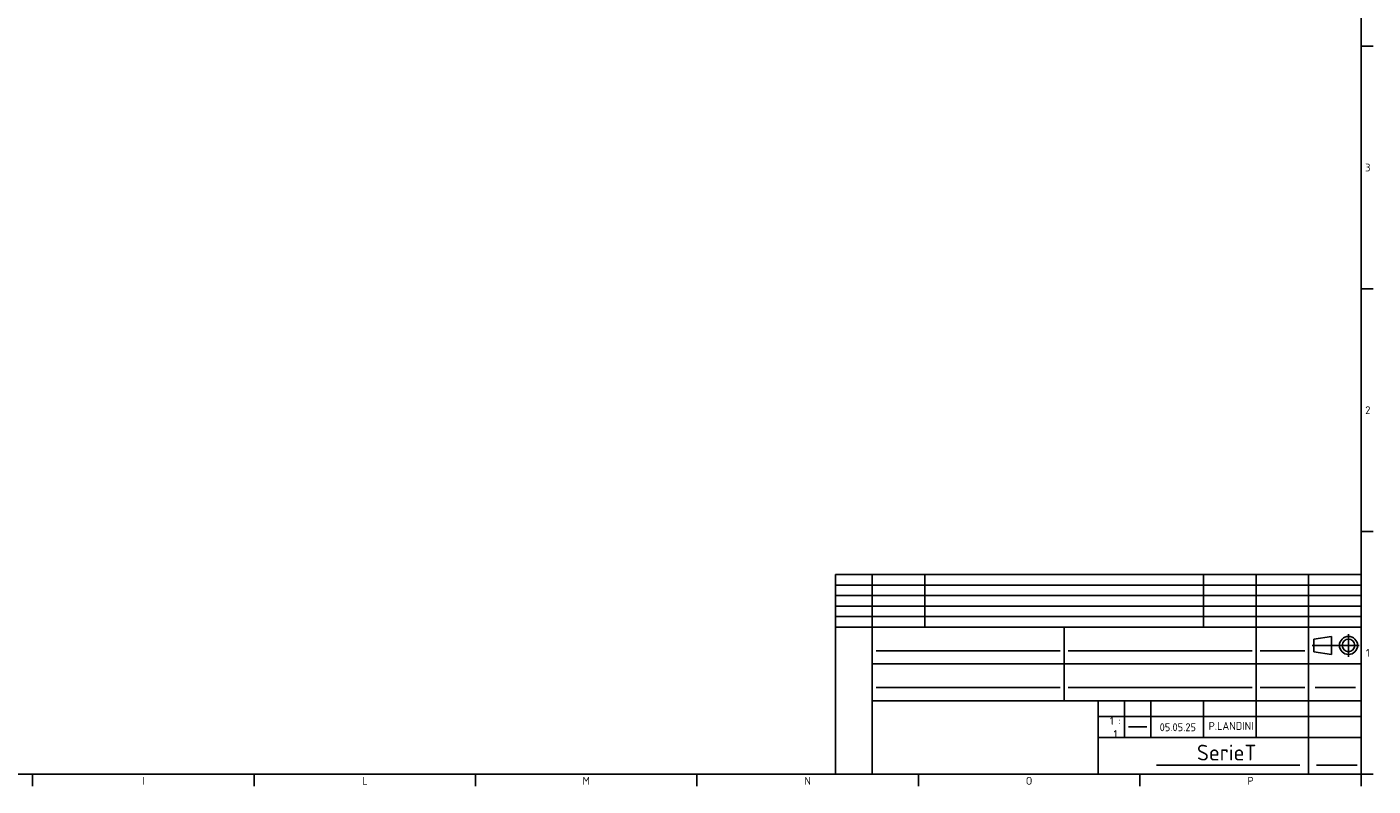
# Model space of a CAD drawing. Header units: millimetres. Extents: x 0 to 1188, y 0 to 840.
# Tile 15 of 21: x 677 to 1188, y 0 to 289. Entities that reach past the tile are written whole.
import ezdxf
from ezdxf.lldxf.tags import DXFTag

# ---------------------------------------------------------------- set-up
doc = ezdxf.new("R2010")
doc.units = ezdxf.units.MM
doc.layers.add('Bordo', color=7, linetype='Continuous')
doc.layers.add('Predefinito', color=7, linetype='Continuous')
tags = doc.linetypes.add('CENTER2', pattern=[28.575, 19.05, -3.175, 3.175, -3.175]).pattern_tags.tags
tags[10:11] = [DXFTag(74, 4), DXFTag(75, 0), DXFTag(340, '0'), DXFTag(46, 0.0), DXFTag(50, 0.0), DXFTag(44, 0.0), DXFTag(45, 0.0)]
tags[8:9] = [DXFTag(74, 4), DXFTag(75, 0), DXFTag(340, '0'), DXFTag(46, 0.0), DXFTag(50, 0.0), DXFTag(44, 0.0), DXFTag(45, 0.0)]
tags[6:7] = [DXFTag(74, 4), DXFTag(75, 0), DXFTag(340, '0'), DXFTag(46, 0.0), DXFTag(50, 0.0), DXFTag(44, 0.0), DXFTag(45, 0.0)]
tags[4:5] = [DXFTag(74, 4), DXFTag(75, 0), DXFTag(340, '0'), DXFTag(46, 0.0), DXFTag(50, 0.0), DXFTag(44, 0.0), DXFTag(45, 0.0)]

# ---------------------------------------------------------------- blocks, each defined once
blk = doc.blocks.new('SE5')
at = {"layer": 'Bordo', "color": 7, "linetype": 'Continuous'}
for p, q in [((1184, 836), (1188.5, 836)), ((1184, 743.67), (1188.5, 743.67)), ((1184, 651.33), (1188.5, 651.33)), ((1184, 559), (1188.5, 559)), ((1184, 466.67), (1188.5, 466.67)), ((1184, 374.33), (1188.5, 374.33)), ((1184, 282), (1188.5, 282)), ((1184, 189.67), (1188.5, 189.67)), ((1184, 97.33), (1188.5, 97.33)), ((1184, 5), (1188.5, 5))]:
    blk.add_line(p, q, dxfattribs=at)
blk = doc.blocks.new('SE4')
at = {"layer": 'Bordo'}
blk.add_blockref('SE5', (0, 0), dxfattribs=at)
blk = doc.blocks.new('SE7')
at = {"layer": 'Bordo', "color": 7, "linetype": 'Continuous'}
for p, q in [((678.71, 5), (678.71, 0.5)), ((762.93, 5), (762.93, 0.5)), ((847.14, 5), (847.14, 0.5)), ((931.36, 5), (931.36, 0.5)), ((1015.57, 5), (1015.57, 0.5)), ((1099.79, 5), (1099.79, 0.5)), ((1184, 5), (1184, 0.5))]:
    blk.add_line(p, q, dxfattribs=at)
blk = doc.blocks.new('SE6')
at = {"layer": 'Bordo'}
blk.add_blockref('SE7', (0, 0), dxfattribs=at)
blk = doc.blocks.new('SE11')
at = {"layer": 'Bordo', "char_height": 3, "width": 84.2143, "attachment_point": 5}
for s, insert in [('{\\fSolid Edge ISO|b1||i0||c0|p34;\\C7;\\H3.;\\W1.;I}', (720.82, 2.51)), ('{\\fSolid Edge ISO|b1||i0||c0|p34;\\C7;\\H3.;\\W1.;L}', (805.04, 2.51)), ('{\\fSolid Edge ISO|b1||i0||c0|p34;\\C7;\\H3.;\\W1.;M}', (889.25, 2.51)), ('{\\fSolid Edge ISO|b1||i0||c0|p34;\\C7;\\H3.;\\W1.;N}', (973.46, 2.51)), ('{\\fSolid Edge ISO|b1||i0||c0|p34;\\C7;\\H3.;\\W1.;O}', (1057.68, 2.51)), ('{\\fSolid Edge ISO|b1||i0||c0|p34;\\C7;\\H3.;\\W1.;P}', (1141.89, 2.51))]:
    blk.add_mtext(s, dxfattribs=dict(at, insert=insert))
blk = doc.blocks.new('SE10')
at = {"layer": 'Bordo'}
blk.add_blockref('SE11', (0, 0), dxfattribs=at)
blk = doc.blocks.new('SE13')
at = {"layer": 'Bordo', "char_height": 3, "width": 4.9926, "attachment_point": 5}
for s, insert in [('{\\fSolid Edge ISO|b1||i0||c0|p34;\\C7;\\H3.;\\W1.;3}', (1186.5, 235.83)), ('{\\fSolid Edge ISO|b1||i0||c0|p34;\\C7;\\H3.;\\W1.;2}', (1186.5, 143.5)), ('{\\fSolid Edge ISO|b1||i0||c0|p34;\\C7;\\H3.;\\W1.;1}', (1186.5, 51.17))]:
    blk.add_mtext(s, dxfattribs=dict(at, insert=insert))
blk = doc.blocks.new('SE12')
at = {"layer": 'Bordo'}
blk.add_blockref('SE13', (0, 0), dxfattribs=at)

msp = doc.modelspace()

# ---------------------------------------------------------------- linework, layer by layer
at = {"layer": 'Bordo', "color": 7, "linetype": 'Continuous'}
for p, q in [((1184, 5), (1184, 836)), ((5, 5), (1184, 5))]:
    msp.add_line(p, q, dxfattribs=at)
at = {"layer": 'Predefinito', "color": 7, "linetype": 'Continuous'}
for p, q in [((984, 80.998), (1184, 80.998)), ((984, 80.998), (984, 5)), ((1184, 76.998), (984, 76.998)), ((998, 5), (998, 81.163)), ((1017.989, 60.998), (1017.989, 80.998)), ((1124, 60.998), (1124, 80.998)), ((1143.998, 60.998), (1143.998, 80.998)), ((1164, 60.998), (1164, 80.998)), ((984, 72.998), (1184, 72.998)), ((1184, 68.998), (984, 68.998)), ((984, 64.998), (1184, 64.998)), ((1184, 60.998), (984, 60.998)), ((1071, 33.054), (1071, 60.998)), ((1143.998, 60.998), (1143.998, 18.998)), ((1164, 60.998), (1164, 5)), ((1165.962, 56.402), (1172.633, 57.432)), ((1165.962, 51.598), (1165.962, 56.402)), ((1172.633, 50.569), (1172.633, 57.432)), ((999.509, 51.992), (1069.5, 51.992)), ((1072.5, 51.992), (1142.5, 51.992)), ((1145.498, 51.992), (1162.504, 51.992)), ((1172.633, 50.569), (1165.962, 51.598)), ((998, 46.996), (1184, 46.996)), ((999.509, 37.996), (1069.5, 37.996)), ((1142.5, 37.996), (1072.5, 37.996)), ((1145.498, 37.996), (1162.504, 37.996)), ((1166.486, 37.996), (1181.784, 37.996)), ((1184, 32.996), (998, 32.996)), ((1084, 33.026), (1084, 18.998)), ((1094, 32.998), (1094, 19.045)), ((1104, 18.998), (1104, 33.026)), ((1124, 32.996), (1124, 18.998)), ((1084, 26.998), (1183.953, 26.998)), ((1095.5, 22.998), (1102.5, 22.998)), ((1184, 18.998), (1084, 18.998)), ((1084, 18.998), (1084, 5)), ((1106.075, 8.421), (1160.705, 8.421)), ((1166.925, 8.421), (1182.467, 8.421))]:
    msp.add_line(p, q, dxfattribs=at)
at = {"layer": 'Predefinito', "color": 7, "linetype": 'CENTER2'}
for p, q in [((1179.151, 58.339), (1179.151, 49.666)), ((1165.377, 54), (1183.173, 54))]:
    msp.add_line(p, q, dxfattribs=at)
at = {"layer": 'Predefinito', "color": 7, "linetype": 'Continuous'}
for radius in [3.432, 2.402]:
    msp.add_circle((1179.151, 54.002), radius, dxfattribs=at)

# ---------------------------------------------------------------- block references
for name in ['SE6', 'SE10', 'SE4', 'SE12']:
    msp.add_blockref(name, (0, 0))

# ---------------------------------------------------------------- texts
at = {"layer": 'Bordo', "attachment_point": 5}
for s, insert, char_height, width in [('{\\fSolid Edge ISO|b1||i0||c0|p34;\\C7;\\H3.;\\W1.;1 : 1}', (1090.511, 22.82), 3, 5.77501), ('{\\fSolid Edge ISO|b1||i0||c0|p34;\\C7;\\H3.;\\W1.;05.05.25}', (1114.232, 22.875), 3, 12.52501), ('{\\fSolid Edge ISO|b1||i0||c0|p34;\\C7;\\H3.;\\W1.;P.LANDINI}', (1134.501, 23.375), 3, 13.57501), ('{\\fSolid Edge ISO|b1||i0||c0|p34;\\C7;\\H6.;\\W1.;SerieT}', (1132.811, 13.24), 6, 19.20001)]:
    msp.add_mtext(s, dxfattribs=dict(at, insert=insert, char_height=char_height, width=width))

doc.saveas('drawing.dxf')
